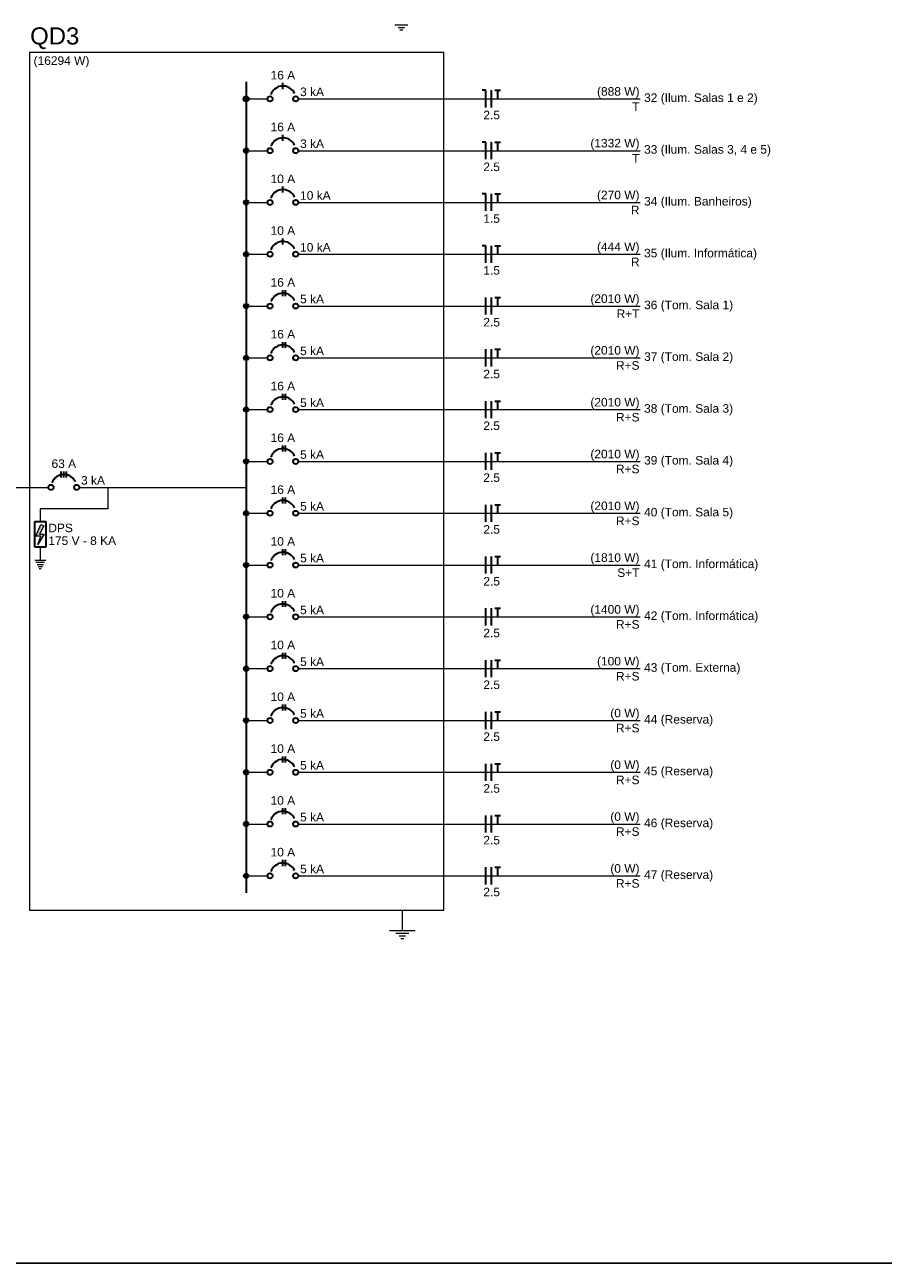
# Model space of a CAD drawing. Header units: millimetres. Extents: x 55082 to 85113, y -5867 to -946.
# Tile 51 of 77: x 70149 to 70901, y -5866 to -4781. Entities that reach past the tile are written whole.
import ezdxf

# ---------------------------------------------------------------- set-up
doc = ezdxf.new("R2010")
doc.units = ezdxf.units.MM
doc.header["$MEASUREMENT"] = 0
for name, color, linetype, lineweight in [('DI-Barramento', 6, 'Continuous', 30), ('DI-Disjuntor', 1, 'Continuous', 30), ('DI-Fios', 3, 'Continuous', 30), ('DI-Linhas do diagrama', 7, 'Continuous', 20), ('DI-Pontilhado', 7, 'Continuous', 20), ('DI-Textos do diagrama', 7, 'Continuous', 20), ('DI-Títulos', 3, 'Continuous', 5)]:
    doc.layers.add(name, color=color, linetype=linetype, lineweight=lineweight)
doc.layers.add('M-6', color=6, linetype='Continuous')
doc.styles.add('Arial', font='arial.ttf')

msp = doc.modelspace()

# ---------------------------------------------------------------- hatches: boundary and pattern name
at = {"layer": 'DI-Barramento', "linetype": 'Continuous'}
msp.add_hatch(color=256, dxfattribs=at).paths.add_polyline_path([(70344.9, -4846.2), (70344.9, -4846), (70344.9, -4845.8), (70344.8, -4845.6), (70344.8, -4845.4), (70344.7, -4845.2), (70344.6, -4845.1), (70344.5, -4844.9), (70344.4, -4844.7), (70344.2, -4844.6), (70344.1, -4844.5), (70343.9, -4844.3), (70343.8, -4844.2), (70343.6, -4844.1), (70343.4, -4844.1), (70343.2, -4844), (70343, -4844), (70342.9, -4843.9), (70342.7, -4843.9), (70342.5, -4843.9), (70342.3, -4844), (70342.1, -4844), (70341.9, -4844.1), (70341.7, -4844.1), (70341.5, -4844.2), (70341.4, -4844.3), (70341.2, -4844.5), (70341.1, -4844.6), (70340.9, -4844.7), (70340.8, -4844.9), (70340.7, -4845.1), (70340.6, -4845.2), (70340.5, -4845.4), (70340.5, -4845.6), (70340.4, -4845.8), (70340.4, -4846), (70340.4, -4846.2), (70340.4, -4846.4), (70340.4, -4846.6), (70340.5, -4846.8), (70340.5, -4847), (70340.6, -4847.1), (70340.7, -4847.3), (70340.8, -4847.5), (70340.9, -4847.6), (70341.1, -4847.8), (70341.2, -4847.9), (70341.4, -4848), (70341.5, -4848.1), (70341.7, -4848.2), (70341.9, -4848.3), (70342.1, -4848.4), (70342.3, -4848.4), (70342.5, -4848.4), (70342.7, -4848.4), (70342.9, -4848.4), (70343, -4848.4), (70343.2, -4848.4), (70343.4, -4848.3), (70343.6, -4848.2), (70343.8, -4848.1), (70343.9, -4848), (70344.1, -4847.9), (70344.2, -4847.8), (70344.4, -4847.6), (70344.5, -4847.5), (70344.6, -4847.3), (70344.7, -4847.1), (70344.8, -4847), (70344.8, -4846.8), (70344.9, -4846.6), (70344.9, -4846.4)])
at = {"layer": 'DI-Textos do diagrama', "linetype": 'Continuous'}
for color, points in [(256, [(70344.9, -4891.6), (70344.9, -4891.4), (70344.9, -4891.2), (70344.8, -4891), (70344.8, -4890.8), (70344.7, -4890.6), (70344.6, -4890.4), (70344.5, -4890.3), (70344.4, -4890.1), (70344.2, -4890), (70344.1, -4889.8), (70343.9, -4889.7), (70343.8, -4889.6), (70343.6, -4889.5), (70343.4, -4889.4), (70343.2, -4889.4), (70343, -4889.3), (70342.9, -4889.3), (70342.7, -4889.3), (70342.5, -4889.3), (70342.3, -4889.3), (70342.1, -4889.4), (70341.9, -4889.4), (70341.7, -4889.5), (70341.5, -4889.6), (70341.4, -4889.7), (70341.2, -4889.8), (70341.1, -4890), (70340.9, -4890.1), (70340.8, -4890.3), (70340.7, -4890.4), (70340.6, -4890.6), (70340.5, -4890.8), (70340.5, -4891), (70340.4, -4891.2), (70340.4, -4891.4), (70340.4, -4891.6), (70340.4, -4891.8), (70340.4, -4891.9), (70340.5, -4892.1), (70340.5, -4892.3), (70340.6, -4892.5), (70340.7, -4892.7), (70340.8, -4892.8), (70340.9, -4893), (70341.1, -4893.1), (70341.2, -4893.3), (70341.4, -4893.4), (70341.5, -4893.5), (70341.7, -4893.6), (70341.9, -4893.7), (70342.1, -4893.7), (70342.3, -4893.8), (70342.5, -4893.8), (70342.7, -4893.8), (70342.9, -4893.8), (70343, -4893.8), (70343.2, -4893.7), (70343.4, -4893.7), (70343.6, -4893.6), (70343.8, -4893.5), (70343.9, -4893.4), (70344.1, -4893.3), (70344.2, -4893.1), (70344.4, -4893), (70344.5, -4892.8), (70344.6, -4892.7), (70344.7, -4892.5), (70344.8, -4892.3), (70344.8, -4892.1), (70344.9, -4891.9), (70344.9, -4891.8)]), (256, [(70344.9, -4936.9), (70344.9, -4936.7), (70344.9, -4936.5), (70344.8, -4936.3), (70344.8, -4936.2), (70344.7, -4936), (70344.6, -4935.8), (70344.5, -4935.6), (70344.4, -4935.5), (70344.2, -4935.3), (70344.1, -4935.2), (70343.9, -4935.1), (70343.8, -4935), (70343.6, -4934.9), (70343.4, -4934.8), (70343.2, -4934.8), (70343, -4934.7), (70342.9, -4934.7), (70342.7, -4934.7), (70342.5, -4934.7), (70342.3, -4934.7), (70342.1, -4934.8), (70341.9, -4934.8), (70341.7, -4934.9), (70341.5, -4935), (70341.4, -4935.1), (70341.2, -4935.2), (70341.1, -4935.3), (70340.9, -4935.5), (70340.8, -4935.6), (70340.7, -4935.8), (70340.6, -4936), (70340.5, -4936.2), (70340.5, -4936.3), (70340.4, -4936.5), (70340.4, -4936.7), (70340.4, -4936.9), (70340.4, -4937.1), (70340.4, -4937.3), (70340.5, -4937.5), (70340.5, -4937.7), (70340.6, -4937.9), (70340.7, -4938.1), (70340.8, -4938.2), (70340.9, -4938.4), (70341.1, -4938.5), (70341.2, -4938.7), (70341.4, -4938.8), (70341.5, -4938.9), (70341.7, -4939), (70341.9, -4939), (70342.1, -4939.1), (70342.3, -4939.1), (70342.5, -4939.2), (70342.7, -4939.2), (70342.9, -4939.2), (70343, -4939.1), (70343.2, -4939.1), (70343.4, -4939), (70343.6, -4939), (70343.8, -4938.9), (70343.9, -4938.8), (70344.1, -4938.7), (70344.2, -4938.5), (70344.4, -4938.4), (70344.5, -4938.2), (70344.6, -4938.1), (70344.7, -4937.9), (70344.8, -4937.7), (70344.8, -4937.5), (70344.9, -4937.3), (70344.9, -4937.1)]), (256, [(70344.9, -4982.3), (70344.9, -4982.1), (70344.9, -4981.9), (70344.8, -4981.7), (70344.8, -4981.5), (70344.7, -4981.4), (70344.6, -4981.2), (70344.5, -4981), (70344.4, -4980.9), (70344.2, -4980.7), (70344.1, -4980.6), (70343.9, -4980.5), (70343.8, -4980.4), (70343.6, -4980.3), (70343.4, -4980.2), (70343.2, -4980.1), (70343, -4980.1), (70342.9, -4980.1), (70342.7, -4980.1), (70342.5, -4980.1), (70342.3, -4980.1), (70342.1, -4980.1), (70341.9, -4980.2), (70341.7, -4980.3), (70341.5, -4980.4), (70341.4, -4980.5), (70341.2, -4980.6), (70341.1, -4980.7), (70340.9, -4980.9), (70340.8, -4981), (70340.7, -4981.2), (70340.6, -4981.4), (70340.5, -4981.5), (70340.5, -4981.7), (70340.4, -4981.9), (70340.4, -4982.1), (70340.4, -4982.3), (70340.4, -4982.5), (70340.4, -4982.7), (70340.5, -4982.9), (70340.5, -4983.1), (70340.6, -4983.3), (70340.7, -4983.4), (70340.8, -4983.6), (70340.9, -4983.8), (70341.1, -4983.9), (70341.2, -4984), (70341.4, -4984.1), (70341.5, -4984.3), (70341.7, -4984.3), (70341.9, -4984.4), (70342.1, -4984.5), (70342.3, -4984.5), (70342.5, -4984.5), (70342.7, -4984.6), (70342.9, -4984.5), (70343, -4984.5), (70343.2, -4984.5), (70343.4, -4984.4), (70343.6, -4984.3), (70343.8, -4984.3), (70343.9, -4984.1), (70344.1, -4984), (70344.2, -4983.9), (70344.4, -4983.8), (70344.5, -4983.6), (70344.6, -4983.4), (70344.7, -4983.3), (70344.8, -4983.1), (70344.8, -4982.9), (70344.9, -4982.7), (70344.9, -4982.5)]), (256, [(70344.9, -5027.7), (70344.9, -5027.5), (70344.9, -5027.3), (70344.8, -5027.1), (70344.8, -5026.9), (70344.7, -5026.7), (70344.6, -5026.6), (70344.5, -5026.4), (70344.4, -5026.2), (70344.2, -5026.1), (70344.1, -5026), (70343.9, -5025.8), (70343.8, -5025.7), (70343.6, -5025.6), (70343.4, -5025.6), (70343.2, -5025.5), (70343, -5025.5), (70342.9, -5025.4), (70342.7, -5025.4), (70342.5, -5025.4), (70342.3, -5025.5), (70342.1, -5025.5), (70341.9, -5025.6), (70341.7, -5025.6), (70341.5, -5025.7), (70341.4, -5025.8), (70341.2, -5026), (70341.1, -5026.1), (70340.9, -5026.2), (70340.8, -5026.4), (70340.7, -5026.6), (70340.6, -5026.7), (70340.5, -5026.9), (70340.5, -5027.1), (70340.4, -5027.3), (70340.4, -5027.5), (70340.4, -5027.7), (70340.4, -5027.9), (70340.4, -5028.1), (70340.5, -5028.3), (70340.5, -5028.5), (70340.6, -5028.6), (70340.7, -5028.8), (70340.8, -5029), (70340.9, -5029.1), (70341.1, -5029.3), (70341.2, -5029.4), (70341.4, -5029.5), (70341.5, -5029.6), (70341.7, -5029.7), (70341.9, -5029.8), (70342.1, -5029.9), (70342.3, -5029.9), (70342.5, -5029.9), (70342.7, -5029.9), (70342.9, -5029.9), (70343, -5029.9), (70343.2, -5029.9), (70343.4, -5029.8), (70343.6, -5029.7), (70343.8, -5029.6), (70343.9, -5029.5), (70344.1, -5029.4), (70344.2, -5029.3), (70344.4, -5029.1), (70344.5, -5029), (70344.6, -5028.8), (70344.7, -5028.6), (70344.8, -5028.5), (70344.8, -5028.3), (70344.9, -5028.1), (70344.9, -5027.9)]), (256, [(70344.9, -5073.1), (70344.9, -5072.9), (70344.9, -5072.7), (70344.8, -5072.5), (70344.8, -5072.3), (70344.7, -5072.1), (70344.6, -5071.9), (70344.5, -5071.8), (70344.4, -5071.6), (70344.2, -5071.5), (70344.1, -5071.3), (70343.9, -5071.2), (70343.8, -5071.1), (70343.6, -5071), (70343.4, -5070.9), (70343.2, -5070.9), (70343, -5070.8), (70342.9, -5070.8), (70342.7, -5070.8), (70342.5, -5070.8), (70342.3, -5070.8), (70342.1, -5070.9), (70341.9, -5070.9), (70341.7, -5071), (70341.5, -5071.1), (70341.4, -5071.2), (70341.2, -5071.3), (70341.1, -5071.5), (70340.9, -5071.6), (70340.8, -5071.8), (70340.7, -5071.9), (70340.6, -5072.1), (70340.5, -5072.3), (70340.5, -5072.5), (70340.4, -5072.7), (70340.4, -5072.9), (70340.4, -5073.1), (70340.4, -5073.3), (70340.4, -5073.4), (70340.5, -5073.6), (70340.5, -5073.8), (70340.6, -5074), (70340.7, -5074.2), (70340.8, -5074.3), (70340.9, -5074.5), (70341.1, -5074.6), (70341.2, -5074.8), (70341.4, -5074.9), (70341.5, -5075), (70341.7, -5075.1), (70341.9, -5075.2), (70342.1, -5075.2), (70342.3, -5075.3), (70342.5, -5075.3), (70342.7, -5075.3), (70342.9, -5075.3), (70343, -5075.3), (70343.2, -5075.2), (70343.4, -5075.2), (70343.6, -5075.1), (70343.8, -5075), (70343.9, -5074.9), (70344.1, -5074.8), (70344.2, -5074.6), (70344.4, -5074.5), (70344.5, -5074.3), (70344.6, -5074.2), (70344.7, -5074), (70344.8, -5073.8), (70344.8, -5073.6), (70344.9, -5073.4), (70344.9, -5073.3)]), (256, [(70344.9, -5118.4), (70344.9, -5118.2), (70344.9, -5118), (70344.8, -5117.8), (70344.8, -5117.7), (70344.7, -5117.5), (70344.6, -5117.3), (70344.5, -5117.1), (70344.4, -5117), (70344.2, -5116.8), (70344.1, -5116.7), (70343.9, -5116.6), (70343.8, -5116.5), (70343.6, -5116.4), (70343.4, -5116.3), (70343.2, -5116.3), (70343, -5116.2), (70342.9, -5116.2), (70342.7, -5116.2), (70342.5, -5116.2), (70342.3, -5116.2), (70342.1, -5116.3), (70341.9, -5116.3), (70341.7, -5116.4), (70341.5, -5116.5), (70341.4, -5116.6), (70341.2, -5116.7), (70341.1, -5116.8), (70340.9, -5117), (70340.8, -5117.1), (70340.7, -5117.3), (70340.6, -5117.5), (70340.5, -5117.7), (70340.5, -5117.8), (70340.4, -5118), (70340.4, -5118.2), (70340.4, -5118.4), (70340.4, -5118.6), (70340.4, -5118.8), (70340.5, -5119), (70340.5, -5119.2), (70340.6, -5119.4), (70340.7, -5119.6), (70340.8, -5119.7), (70340.9, -5119.9), (70341.1, -5120), (70341.2, -5120.2), (70341.4, -5120.3), (70341.5, -5120.4), (70341.7, -5120.5), (70341.9, -5120.5), (70342.1, -5120.6), (70342.3, -5120.6), (70342.5, -5120.7), (70342.7, -5120.7), (70342.9, -5120.7), (70343, -5120.6), (70343.2, -5120.6), (70343.4, -5120.5), (70343.6, -5120.5), (70343.8, -5120.4), (70343.9, -5120.3), (70344.1, -5120.2), (70344.2, -5120), (70344.4, -5119.9), (70344.5, -5119.7), (70344.6, -5119.6), (70344.7, -5119.4), (70344.8, -5119.2), (70344.8, -5119), (70344.9, -5118.8), (70344.9, -5118.6)]), (256, [(70344.9, -5163.8), (70344.9, -5163.6), (70344.9, -5163.4), (70344.8, -5163.2), (70344.8, -5163), (70344.7, -5162.9), (70344.6, -5162.7), (70344.5, -5162.5), (70344.4, -5162.4), (70344.2, -5162.2), (70344.1, -5162.1), (70343.9, -5162), (70343.8, -5161.9), (70343.6, -5161.8), (70343.4, -5161.7), (70343.2, -5161.6), (70343, -5161.6), (70342.9, -5161.6), (70342.7, -5161.6), (70342.5, -5161.6), (70342.3, -5161.6), (70342.1, -5161.6), (70341.9, -5161.7), (70341.7, -5161.8), (70341.5, -5161.9), (70341.4, -5162), (70341.2, -5162.1), (70341.1, -5162.2), (70340.9, -5162.4), (70340.8, -5162.5), (70340.7, -5162.7), (70340.6, -5162.9), (70340.5, -5163), (70340.5, -5163.2), (70340.4, -5163.4), (70340.4, -5163.6), (70340.4, -5163.8), (70340.4, -5164), (70340.4, -5164.2), (70340.5, -5164.4), (70340.5, -5164.6), (70340.6, -5164.8), (70340.7, -5164.9), (70340.8, -5165.1), (70340.9, -5165.3), (70341.1, -5165.4), (70341.2, -5165.5), (70341.4, -5165.6), (70341.5, -5165.8), (70341.7, -5165.8), (70341.9, -5165.9), (70342.1, -5166), (70342.3, -5166), (70342.5, -5166), (70342.7, -5166.1), (70342.9, -5166), (70343, -5166), (70343.2, -5166), (70343.4, -5165.9), (70343.6, -5165.8), (70343.8, -5165.8), (70343.9, -5165.6), (70344.1, -5165.5), (70344.2, -5165.4), (70344.4, -5165.3), (70344.5, -5165.1), (70344.6, -5164.9), (70344.7, -5164.8), (70344.8, -5164.6), (70344.8, -5164.4), (70344.9, -5164.2), (70344.9, -5164)]), (256, [(70344.9, -5209.2), (70344.9, -5209), (70344.9, -5208.8), (70344.8, -5208.6), (70344.8, -5208.4), (70344.7, -5208.2), (70344.6, -5208.1), (70344.5, -5207.9), (70344.4, -5207.7), (70344.2, -5207.6), (70344.1, -5207.5), (70343.9, -5207.3), (70343.8, -5207.2), (70343.6, -5207.1), (70343.4, -5207.1), (70343.2, -5207), (70343, -5207), (70342.9, -5206.9), (70342.7, -5206.9), (70342.5, -5206.9), (70342.3, -5207), (70342.1, -5207), (70341.9, -5207.1), (70341.7, -5207.1), (70341.5, -5207.2), (70341.4, -5207.3), (70341.2, -5207.5), (70341.1, -5207.6), (70340.9, -5207.7), (70340.8, -5207.9), (70340.7, -5208.1), (70340.6, -5208.2), (70340.5, -5208.4), (70340.5, -5208.6), (70340.4, -5208.8), (70340.4, -5209), (70340.4, -5209.2), (70340.4, -5209.4), (70340.4, -5209.6), (70340.5, -5209.8), (70340.5, -5210), (70340.6, -5210.1), (70340.7, -5210.3), (70340.8, -5210.5), (70340.9, -5210.6), (70341.1, -5210.8), (70341.2, -5210.9), (70341.4, -5211), (70341.5, -5211.1), (70341.7, -5211.2), (70341.9, -5211.3), (70342.1, -5211.4), (70342.3, -5211.4), (70342.5, -5211.4), (70342.7, -5211.4), (70342.9, -5211.4), (70343, -5211.4), (70343.2, -5211.4), (70343.4, -5211.3), (70343.6, -5211.2), (70343.8, -5211.1), (70343.9, -5211), (70344.1, -5210.9), (70344.2, -5210.8), (70344.4, -5210.6), (70344.5, -5210.5), (70344.6, -5210.3), (70344.7, -5210.1), (70344.8, -5210), (70344.8, -5209.8), (70344.9, -5209.6), (70344.9, -5209.4)]), (7, [(70165.5, -5220.1), (70161.7, -5227.5), (70165.8, -5227.5), (70160.2, -5236.5), (70162.8, -5229.3), (70158.5, -5229.3), (70162.8, -5219)]), (256, [(70344.9, -5254.6), (70344.9, -5254.4), (70344.9, -5254.2), (70344.8, -5254), (70344.8, -5253.8), (70344.7, -5253.6), (70344.6, -5253.4), (70344.5, -5253.3), (70344.4, -5253.1), (70344.2, -5253), (70344.1, -5252.8), (70343.9, -5252.7), (70343.8, -5252.6), (70343.6, -5252.5), (70343.4, -5252.4), (70343.2, -5252.4), (70343, -5252.3), (70342.9, -5252.3), (70342.7, -5252.3), (70342.5, -5252.3), (70342.3, -5252.3), (70342.1, -5252.4), (70341.9, -5252.4), (70341.7, -5252.5), (70341.5, -5252.6), (70341.4, -5252.7), (70341.2, -5252.8), (70341.1, -5253), (70340.9, -5253.1), (70340.8, -5253.3), (70340.7, -5253.4), (70340.6, -5253.6), (70340.5, -5253.8), (70340.5, -5254), (70340.4, -5254.2), (70340.4, -5254.4), (70340.4, -5254.6), (70340.4, -5254.8), (70340.4, -5254.9), (70340.5, -5255.1), (70340.5, -5255.3), (70340.6, -5255.5), (70340.7, -5255.7), (70340.8, -5255.8), (70340.9, -5256), (70341.1, -5256.1), (70341.2, -5256.3), (70341.4, -5256.4), (70341.5, -5256.5), (70341.7, -5256.6), (70341.9, -5256.7), (70342.1, -5256.7), (70342.3, -5256.8), (70342.5, -5256.8), (70342.7, -5256.8), (70342.9, -5256.8), (70343, -5256.8), (70343.2, -5256.7), (70343.4, -5256.7), (70343.6, -5256.6), (70343.8, -5256.5), (70343.9, -5256.4), (70344.1, -5256.3), (70344.2, -5256.1), (70344.4, -5256), (70344.5, -5255.8), (70344.6, -5255.7), (70344.7, -5255.5), (70344.8, -5255.3), (70344.8, -5255.1), (70344.9, -5254.9), (70344.9, -5254.8)]), (256, [(70344.9, -5299.9), (70344.9, -5299.7), (70344.9, -5299.5), (70344.8, -5299.3), (70344.8, -5299.2), (70344.7, -5299), (70344.6, -5298.8), (70344.5, -5298.6), (70344.4, -5298.5), (70344.2, -5298.3), (70344.1, -5298.2), (70343.9, -5298.1), (70343.8, -5298), (70343.6, -5297.9), (70343.4, -5297.8), (70343.2, -5297.8), (70343, -5297.7), (70342.9, -5297.7), (70342.7, -5297.7), (70342.5, -5297.7), (70342.3, -5297.7), (70342.1, -5297.8), (70341.9, -5297.8), (70341.7, -5297.9), (70341.5, -5298), (70341.4, -5298.1), (70341.2, -5298.2), (70341.1, -5298.3), (70340.9, -5298.5), (70340.8, -5298.6), (70340.7, -5298.8), (70340.6, -5299), (70340.5, -5299.2), (70340.5, -5299.3), (70340.4, -5299.5), (70340.4, -5299.7), (70340.4, -5299.9), (70340.4, -5300.1), (70340.4, -5300.3), (70340.5, -5300.5), (70340.5, -5300.7), (70340.6, -5300.9), (70340.7, -5301.1), (70340.8, -5301.2), (70340.9, -5301.4), (70341.1, -5301.5), (70341.2, -5301.7), (70341.4, -5301.8), (70341.5, -5301.9), (70341.7, -5302), (70341.9, -5302), (70342.1, -5302.1), (70342.3, -5302.1), (70342.5, -5302.2), (70342.7, -5302.2), (70342.9, -5302.2), (70343, -5302.1), (70343.2, -5302.1), (70343.4, -5302), (70343.6, -5302), (70343.8, -5301.9), (70343.9, -5301.8), (70344.1, -5301.7), (70344.2, -5301.5), (70344.4, -5301.4), (70344.5, -5301.2), (70344.6, -5301.1), (70344.7, -5300.9), (70344.8, -5300.7), (70344.8, -5300.5), (70344.9, -5300.3), (70344.9, -5300.1)]), (256, [(70344.9, -5345.3), (70344.9, -5345.1), (70344.9, -5344.9), (70344.8, -5344.7), (70344.8, -5344.5), (70344.7, -5344.4), (70344.6, -5344.2), (70344.5, -5344), (70344.4, -5343.9), (70344.2, -5343.7), (70344.1, -5343.6), (70343.9, -5343.5), (70343.8, -5343.4), (70343.6, -5343.3), (70343.4, -5343.2), (70343.2, -5343.1), (70343, -5343.1), (70342.9, -5343.1), (70342.7, -5343.1), (70342.5, -5343.1), (70342.3, -5343.1), (70342.1, -5343.1), (70341.9, -5343.2), (70341.7, -5343.3), (70341.5, -5343.4), (70341.4, -5343.5), (70341.2, -5343.6), (70341.1, -5343.7), (70340.9, -5343.9), (70340.8, -5344), (70340.7, -5344.2), (70340.6, -5344.4), (70340.5, -5344.5), (70340.5, -5344.7), (70340.4, -5344.9), (70340.4, -5345.1), (70340.4, -5345.3), (70340.4, -5345.5), (70340.4, -5345.7), (70340.5, -5345.9), (70340.5, -5346.1), (70340.6, -5346.3), (70340.7, -5346.4), (70340.8, -5346.6), (70340.9, -5346.8), (70341.1, -5346.9), (70341.2, -5347), (70341.4, -5347.1), (70341.5, -5347.3), (70341.7, -5347.3), (70341.9, -5347.4), (70342.1, -5347.5), (70342.3, -5347.5), (70342.5, -5347.5), (70342.7, -5347.6), (70342.9, -5347.5), (70343, -5347.5), (70343.2, -5347.5), (70343.4, -5347.4), (70343.6, -5347.3), (70343.8, -5347.3), (70343.9, -5347.1), (70344.1, -5347), (70344.2, -5346.9), (70344.4, -5346.8), (70344.5, -5346.6), (70344.6, -5346.4), (70344.7, -5346.3), (70344.8, -5346.1), (70344.8, -5345.9), (70344.9, -5345.7), (70344.9, -5345.5)]), (256, [(70344.9, -5390.7), (70344.9, -5390.5), (70344.9, -5390.3), (70344.8, -5390.1), (70344.8, -5389.9), (70344.7, -5389.7), (70344.6, -5389.6), (70344.5, -5389.4), (70344.4, -5389.2), (70344.2, -5389.1), (70344.1, -5389), (70343.9, -5388.8), (70343.8, -5388.7), (70343.6, -5388.6), (70343.4, -5388.6), (70343.2, -5388.5), (70343, -5388.5), (70342.9, -5388.4), (70342.7, -5388.4), (70342.5, -5388.4), (70342.3, -5388.5), (70342.1, -5388.5), (70341.9, -5388.6), (70341.7, -5388.6), (70341.5, -5388.7), (70341.4, -5388.8), (70341.2, -5389), (70341.1, -5389.1), (70340.9, -5389.2), (70340.8, -5389.4), (70340.7, -5389.6), (70340.6, -5389.7), (70340.5, -5389.9), (70340.5, -5390.1), (70340.4, -5390.3), (70340.4, -5390.5), (70340.4, -5390.7), (70340.4, -5390.9), (70340.4, -5391.1), (70340.5, -5391.3), (70340.5, -5391.5), (70340.6, -5391.6), (70340.7, -5391.8), (70340.8, -5392), (70340.9, -5392.1), (70341.1, -5392.3), (70341.2, -5392.4), (70341.4, -5392.5), (70341.5, -5392.6), (70341.7, -5392.7), (70341.9, -5392.8), (70342.1, -5392.9), (70342.3, -5392.9), (70342.5, -5392.9), (70342.7, -5392.9), (70342.9, -5392.9), (70343, -5392.9), (70343.2, -5392.9), (70343.4, -5392.8), (70343.6, -5392.7), (70343.8, -5392.6), (70343.9, -5392.5), (70344.1, -5392.4), (70344.2, -5392.3), (70344.4, -5392.1), (70344.5, -5392), (70344.6, -5391.8), (70344.7, -5391.6), (70344.8, -5391.5), (70344.8, -5391.3), (70344.9, -5391.1), (70344.9, -5390.9)]), (256, [(70344.9, -5436.1), (70344.9, -5435.9), (70344.9, -5435.7), (70344.8, -5435.5), (70344.8, -5435.3), (70344.7, -5435.1), (70344.6, -5434.9), (70344.5, -5434.8), (70344.4, -5434.6), (70344.2, -5434.5), (70344.1, -5434.3), (70343.9, -5434.2), (70343.8, -5434.1), (70343.6, -5434), (70343.4, -5433.9), (70343.2, -5433.9), (70343, -5433.8), (70342.9, -5433.8), (70342.7, -5433.8), (70342.5, -5433.8), (70342.3, -5433.8), (70342.1, -5433.9), (70341.9, -5433.9), (70341.7, -5434), (70341.5, -5434.1), (70341.4, -5434.2), (70341.2, -5434.3), (70341.1, -5434.5), (70340.9, -5434.6), (70340.8, -5434.8), (70340.7, -5434.9), (70340.6, -5435.1), (70340.5, -5435.3), (70340.5, -5435.5), (70340.4, -5435.7), (70340.4, -5435.9), (70340.4, -5436.1), (70340.4, -5436.3), (70340.4, -5436.4), (70340.5, -5436.6), (70340.5, -5436.8), (70340.6, -5437), (70340.7, -5437.2), (70340.8, -5437.3), (70340.9, -5437.5), (70341.1, -5437.6), (70341.2, -5437.8), (70341.4, -5437.9), (70341.5, -5438), (70341.7, -5438.1), (70341.9, -5438.2), (70342.1, -5438.2), (70342.3, -5438.3), (70342.5, -5438.3), (70342.7, -5438.3), (70342.9, -5438.3), (70343, -5438.3), (70343.2, -5438.2), (70343.4, -5438.2), (70343.6, -5438.1), (70343.8, -5438), (70343.9, -5437.9), (70344.1, -5437.8), (70344.2, -5437.6), (70344.4, -5437.5), (70344.5, -5437.3), (70344.6, -5437.2), (70344.7, -5437), (70344.8, -5436.8), (70344.8, -5436.6), (70344.9, -5436.4), (70344.9, -5436.3)]), (256, [(70344.9, -5481.4), (70344.9, -5481.2), (70344.9, -5481), (70344.8, -5480.8), (70344.8, -5480.7), (70344.7, -5480.5), (70344.6, -5480.3), (70344.5, -5480.1), (70344.4, -5480), (70344.2, -5479.8), (70344.1, -5479.7), (70343.9, -5479.6), (70343.8, -5479.5), (70343.6, -5479.4), (70343.4, -5479.3), (70343.2, -5479.3), (70343, -5479.2), (70342.9, -5479.2), (70342.7, -5479.2), (70342.5, -5479.2), (70342.3, -5479.2), (70342.1, -5479.3), (70341.9, -5479.3), (70341.7, -5479.4), (70341.5, -5479.5), (70341.4, -5479.6), (70341.2, -5479.7), (70341.1, -5479.8), (70340.9, -5480), (70340.8, -5480.1), (70340.7, -5480.3), (70340.6, -5480.5), (70340.5, -5480.7), (70340.5, -5480.8), (70340.4, -5481), (70340.4, -5481.2), (70340.4, -5481.4), (70340.4, -5481.6), (70340.4, -5481.8), (70340.5, -5482), (70340.5, -5482.2), (70340.6, -5482.4), (70340.7, -5482.6), (70340.8, -5482.7), (70340.9, -5482.9), (70341.1, -5483), (70341.2, -5483.2), (70341.4, -5483.3), (70341.5, -5483.4), (70341.7, -5483.5), (70341.9, -5483.5), (70342.1, -5483.6), (70342.3, -5483.6), (70342.5, -5483.7), (70342.7, -5483.7), (70342.9, -5483.7), (70343, -5483.6), (70343.2, -5483.6), (70343.4, -5483.5), (70343.6, -5483.5), (70343.8, -5483.4), (70343.9, -5483.3), (70344.1, -5483.2), (70344.2, -5483), (70344.4, -5482.9), (70344.5, -5482.7), (70344.6, -5482.6), (70344.7, -5482.4), (70344.8, -5482.2), (70344.8, -5482), (70344.9, -5481.8), (70344.9, -5481.6)]), (256, [(70344.9, -5526.8), (70344.9, -5526.6), (70344.9, -5526.4), (70344.8, -5526.2), (70344.8, -5526), (70344.7, -5525.9), (70344.6, -5525.7), (70344.5, -5525.5), (70344.4, -5525.4), (70344.2, -5525.2), (70344.1, -5525.1), (70343.9, -5525), (70343.8, -5524.9), (70343.6, -5524.8), (70343.4, -5524.7), (70343.2, -5524.6), (70343, -5524.6), (70342.9, -5524.6), (70342.7, -5524.6), (70342.5, -5524.6), (70342.3, -5524.6), (70342.1, -5524.6), (70341.9, -5524.7), (70341.7, -5524.8), (70341.5, -5524.9), (70341.4, -5525), (70341.2, -5525.1), (70341.1, -5525.2), (70340.9, -5525.4), (70340.8, -5525.5), (70340.7, -5525.7), (70340.6, -5525.9), (70340.5, -5526), (70340.5, -5526.2), (70340.4, -5526.4), (70340.4, -5526.6), (70340.4, -5526.8), (70340.4, -5527), (70340.4, -5527.2), (70340.5, -5527.4), (70340.5, -5527.6), (70340.6, -5527.8), (70340.7, -5527.9), (70340.8, -5528.1), (70340.9, -5528.3), (70341.1, -5528.4), (70341.2, -5528.5), (70341.4, -5528.7), (70341.5, -5528.8), (70341.7, -5528.8), (70341.9, -5528.9), (70342.1, -5529), (70342.3, -5529), (70342.5, -5529), (70342.7, -5529.1), (70342.9, -5529), (70343, -5529), (70343.2, -5529), (70343.4, -5528.9), (70343.6, -5528.8), (70343.8, -5528.8), (70343.9, -5528.7), (70344.1, -5528.5), (70344.2, -5528.4), (70344.4, -5528.3), (70344.5, -5528.1), (70344.6, -5527.9), (70344.7, -5527.8), (70344.8, -5527.6), (70344.8, -5527.4), (70344.9, -5527.2), (70344.9, -5527)])]:
    msp.add_hatch(color=color, dxfattribs=at).paths.add_polyline_path(points)

# ---------------------------------------------------------------- linework, layer by layer
at = {"layer": 'DI-Barramento'}
msp.add_line((70342.7, -4831.2), (70342.7, -5541.8), dxfattribs=at)
msp.add_circle((70342.7, -4846.2), 2.25, dxfattribs=at)
at = {"layer": 'DI-Disjuntor'}
for p, q in [((70374.9, -4837.6), (70374.9, -4832.3)), ((70374.9, -4882.9), (70374.9, -4877.7)), ((70374.9, -4928.3), (70374.9, -4923.1)), ((70374.9, -4973.7), (70374.9, -4968.4)), ((70374.9, -5019.1), (70374.9, -5013.8)), ((70377.2, -5019.1), (70377.2, -5013.8)), ((70374.9, -5064.4), (70374.9, -5059.2)), ((70377.2, -5064.4), (70377.2, -5059.2)), ((70374.9, -5109.8), (70374.9, -5104.6)), ((70377.2, -5109.8), (70377.2, -5104.6)), ((70374.9, -5155.2), (70374.9, -5149.9)), ((70377.2, -5155.2), (70377.2, -5149.9)), ((70180.7, -5177.9), (70180.7, -5172.6)), ((70182.9, -5177.9), (70182.9, -5172.6)), ((70185.2, -5177.9), (70185.2, -5172.6)), ((70374.9, -5200.6), (70374.9, -5195.3)), ((70377.2, -5200.6), (70377.2, -5195.3)), ((70157.6, -5216.5), (70167, -5216.5)), ((70157.6, -5239), (70157.6, -5216.5)), ((70167, -5216.5), (70167, -5239)), ((70167, -5239), (70157.6, -5239)), ((70374.9, -5245.9), (70374.9, -5240.7)), ((70377.2, -5245.9), (70377.2, -5240.7)), ((70374.9, -5291.3), (70374.9, -5286.1)), ((70377.2, -5291.3), (70377.2, -5286.1)), ((70374.9, -5336.7), (70374.9, -5331.4)), ((70377.2, -5336.7), (70377.2, -5331.4)), ((70374.9, -5382.1), (70374.9, -5376.8)), ((70377.2, -5382.1), (70377.2, -5376.8)), ((70374.9, -5427.4), (70374.9, -5422.2)), ((70377.2, -5427.4), (70377.2, -5422.2)), ((70374.9, -5472.8), (70374.9, -5467.6)), ((70377.2, -5472.8), (70377.2, -5467.6)), ((70374.9, -5518.2), (70374.9, -5512.9)), ((70377.2, -5518.2), (70377.2, -5512.9))]:
    msp.add_line(p, q, dxfattribs=at)
for points in [[(70385.1, -4841.4), (70384.4, -4840.1), (70383.5, -4839), (70382.5, -4837.9), (70381.4, -4837), (70380.1, -4836.2), (70378.8, -4835.6), (70377.3, -4835.2), (70375.9, -4835), (70374.4, -4834.9), (70373, -4835.1), (70371.5, -4835.5), (70370.2, -4836), (70368.9, -4836.7), (70367.7, -4837.6), (70366.6, -4838.6), (70365.7, -4839.7), (70364.9, -4841), (70364.3, -4842.3)], [(70385.1, -4886.8), (70384.4, -4885.5), (70383.5, -4884.3), (70382.5, -4883.3), (70381.4, -4882.3), (70380.1, -4881.6), (70378.8, -4881), (70377.3, -4880.6), (70375.9, -4880.3), (70374.4, -4880.3), (70373, -4880.5), (70371.5, -4880.8), (70370.2, -4881.4), (70368.9, -4882.1), (70367.7, -4882.9), (70366.6, -4884), (70365.7, -4885.1), (70364.9, -4886.4), (70364.3, -4887.7)], [(70385.1, -4932.2), (70384.4, -4930.9), (70383.5, -4929.7), (70382.5, -4928.6), (70381.4, -4927.7), (70380.1, -4927), (70378.8, -4926.4), (70377.3, -4925.9), (70375.9, -4925.7), (70374.4, -4925.7), (70373, -4925.9), (70371.5, -4926.2), (70370.2, -4926.7), (70368.9, -4927.4), (70367.7, -4928.3), (70366.6, -4929.3), (70365.7, -4930.5), (70364.9, -4931.7), (70364.3, -4933.1)], [(70385.1, -4977.6), (70384.4, -4976.3), (70383.5, -4975.1), (70382.5, -4974), (70381.4, -4973.1), (70380.1, -4972.3), (70378.8, -4971.7), (70377.3, -4971.3), (70375.9, -4971.1), (70374.4, -4971.1), (70373, -4971.2), (70371.5, -4971.6), (70370.2, -4972.1), (70368.9, -4972.8), (70367.7, -4973.7), (70366.6, -4974.7), (70365.7, -4975.9), (70364.9, -4977.1), (70364.3, -4978.5)], [(70385.1, -5022.9), (70384.4, -5021.6), (70383.5, -5020.5), (70382.5, -5019.4), (70381.4, -5018.5), (70380.1, -5017.7), (70378.8, -5017.1), (70377.3, -5016.7), (70375.9, -5016.5), (70374.4, -5016.4), (70373, -5016.6), (70371.5, -5017), (70370.2, -5017.5), (70368.9, -5018.2), (70367.7, -5019.1), (70366.6, -5020.1), (70365.7, -5021.2), (70364.9, -5022.5), (70364.3, -5023.8)], [(70385.1, -5068.3), (70384.4, -5067), (70383.5, -5065.8), (70382.5, -5064.8), (70381.4, -5063.8), (70380.1, -5063.1), (70378.8, -5062.5), (70377.3, -5062.1), (70375.9, -5061.8), (70374.4, -5061.8), (70373, -5062), (70371.5, -5062.3), (70370.2, -5062.9), (70368.9, -5063.6), (70367.7, -5064.4), (70366.6, -5065.5), (70365.7, -5066.6), (70364.9, -5067.9), (70364.3, -5069.2)], [(70385.1, -5113.7), (70384.4, -5112.4), (70383.5, -5111.2), (70382.5, -5110.1), (70381.4, -5109.2), (70380.1, -5108.5), (70378.8, -5107.9), (70377.3, -5107.4), (70375.9, -5107.2), (70374.4, -5107.2), (70373, -5107.4), (70371.5, -5107.7), (70370.2, -5108.2), (70368.9, -5108.9), (70367.7, -5109.8), (70366.6, -5110.8), (70365.7, -5112), (70364.9, -5113.2), (70364.3, -5114.6)], [(70385.1, -5159.1), (70384.4, -5157.8), (70383.5, -5156.6), (70382.5, -5155.5), (70381.4, -5154.6), (70380.1, -5153.8), (70378.8, -5153.2), (70377.3, -5152.8), (70375.9, -5152.6), (70374.4, -5152.6), (70373, -5152.7), (70371.5, -5153.1), (70370.2, -5153.6), (70368.9, -5154.3), (70367.7, -5155.2), (70366.6, -5156.2), (70365.7, -5157.4), (70364.9, -5158.6), (70364.3, -5160)], [(70193.1, -5181.7), (70192.4, -5180.4), (70191.5, -5179.3), (70190.5, -5178.2), (70189.4, -5177.3), (70188.1, -5176.5), (70186.8, -5175.9), (70185.3, -5175.5), (70183.9, -5175.3), (70182.4, -5175.3), (70181, -5175.4), (70179.5, -5175.8), (70178.2, -5176.3), (70176.9, -5177), (70175.7, -5177.9), (70174.6, -5178.9), (70173.7, -5180), (70172.9, -5181.3), (70172.3, -5182.6)], [(70385.1, -5204.4), (70384.4, -5203.1), (70383.5, -5202), (70382.5, -5200.9), (70381.4, -5200), (70380.1, -5199.2), (70378.8, -5198.6), (70377.3, -5198.2), (70375.9, -5198), (70374.4, -5197.9), (70373, -5198.1), (70371.5, -5198.5), (70370.2, -5199), (70368.9, -5199.7), (70367.7, -5200.6), (70366.6, -5201.6), (70365.7, -5202.7), (70364.9, -5204), (70364.3, -5205.3)], [(70385.1, -5249.8), (70384.4, -5248.5), (70383.5, -5247.3), (70382.5, -5246.3), (70381.4, -5245.3), (70380.1, -5244.6), (70378.8, -5244), (70377.3, -5243.6), (70375.9, -5243.3), (70374.4, -5243.3), (70373, -5243.5), (70371.5, -5243.8), (70370.2, -5244.4), (70368.9, -5245.1), (70367.7, -5245.9), (70366.6, -5247), (70365.7, -5248.1), (70364.9, -5249.4), (70364.3, -5250.7)], [(70385.1, -5295.2), (70384.4, -5293.9), (70383.5, -5292.7), (70382.5, -5291.6), (70381.4, -5290.7), (70380.1, -5290), (70378.8, -5289.4), (70377.3, -5288.9), (70375.9, -5288.7), (70374.4, -5288.7), (70373, -5288.9), (70371.5, -5289.2), (70370.2, -5289.7), (70368.9, -5290.4), (70367.7, -5291.3), (70366.6, -5292.3), (70365.7, -5293.5), (70364.9, -5294.7), (70364.3, -5296.1)], [(70385.1, -5340.6), (70384.4, -5339.3), (70383.5, -5338.1), (70382.5, -5337), (70381.4, -5336.1), (70380.1, -5335.3), (70378.8, -5334.7), (70377.3, -5334.3), (70375.9, -5334.1), (70374.4, -5334.1), (70373, -5334.2), (70371.5, -5334.6), (70370.2, -5335.1), (70368.9, -5335.8), (70367.7, -5336.7), (70366.6, -5337.7), (70365.7, -5338.9), (70364.9, -5340.1), (70364.3, -5341.5)], [(70385.1, -5385.9), (70384.4, -5384.6), (70383.5, -5383.5), (70382.5, -5382.4), (70381.4, -5381.5), (70380.1, -5380.7), (70378.8, -5380.1), (70377.3, -5379.7), (70375.9, -5379.5), (70374.4, -5379.4), (70373, -5379.6), (70371.5, -5380), (70370.2, -5380.5), (70368.9, -5381.2), (70367.7, -5382.1), (70366.6, -5383.1), (70365.7, -5384.2), (70364.9, -5385.5), (70364.3, -5386.8)], [(70385.1, -5431.3), (70384.4, -5430), (70383.5, -5428.8), (70382.5, -5427.8), (70381.4, -5426.8), (70380.1, -5426.1), (70378.8, -5425.5), (70377.3, -5425.1), (70375.9, -5424.8), (70374.4, -5424.8), (70373, -5425), (70371.5, -5425.3), (70370.2, -5425.9), (70368.9, -5426.6), (70367.7, -5427.4), (70366.6, -5428.5), (70365.7, -5429.6), (70364.9, -5430.9), (70364.3, -5432.2)], [(70385.1, -5476.7), (70384.4, -5475.4), (70383.5, -5474.2), (70382.5, -5473.1), (70381.4, -5472.2), (70380.1, -5471.5), (70378.8, -5470.9), (70377.3, -5470.4), (70375.9, -5470.2), (70374.4, -5470.2), (70373, -5470.4), (70371.5, -5470.7), (70370.2, -5471.2), (70368.9, -5471.9), (70367.7, -5472.8), (70366.6, -5473.8), (70365.7, -5475), (70364.9, -5476.2), (70364.3, -5477.6)], [(70385.1, -5522.1), (70384.4, -5520.8), (70383.5, -5519.6), (70382.5, -5518.5), (70381.4, -5517.6), (70380.1, -5516.8), (70378.8, -5516.2), (70377.3, -5515.8), (70375.9, -5515.6), (70374.4, -5515.6), (70373, -5515.7), (70371.5, -5516.1), (70370.2, -5516.6), (70368.9, -5517.3), (70367.7, -5518.2), (70366.6, -5519.2), (70365.7, -5520.4), (70364.9, -5521.6), (70364.3, -5523)]]:
    msp.add_lwpolyline(points, dxfattribs=at)
for centre in [(70363.7, -4846.2), (70386.2, -4846.2), (70363.7, -4891.6), (70386.2, -4891.6), (70363.7, -4936.9), (70386.2, -4936.9), (70363.7, -4982.3), (70386.2, -4982.3), (70363.7, -5027.7), (70386.2, -5027.7), (70363.7, -5073.1), (70386.2, -5073.1), (70363.7, -5118.4), (70386.2, -5118.4), (70363.7, -5163.8), (70386.2, -5163.8), (70171.7, -5186.5), (70194.2, -5186.5), (70363.7, -5209.2), (70386.2, -5209.2), (70363.7, -5254.6), (70386.2, -5254.6), (70363.7, -5299.9), (70386.2, -5299.9), (70363.7, -5345.3), (70386.2, -5345.3), (70363.7, -5390.7), (70386.2, -5390.7), (70363.7, -5436.1), (70386.2, -5436.1), (70363.7, -5481.4), (70386.2, -5481.4), (70363.7, -5526.8), (70386.2, -5526.8)]:
    msp.add_circle(centre, 2.25, dxfattribs=at)
at = {"layer": 'DI-Fios'}
for p, q in [((70552.7, -4838.7), (70549.7, -4838.7)), ((70552.7, -4853.7), (70552.7, -4838.7)), ((70557.9, -4853.7), (70557.9, -4838.7)), ((70560.8, -4838.7), (70565.6, -4838.7)), ((70563.2, -4846.2), (70563.2, -4838.7)), ((70552.7, -4884.1), (70549.7, -4884.1)), ((70552.7, -4899.1), (70552.7, -4884.1)), ((70557.9, -4899.1), (70557.9, -4884.1)), ((70560.8, -4884.1), (70565.6, -4884.1)), ((70563.2, -4891.6), (70563.2, -4884.1)), ((70552.7, -4929.4), (70549.7, -4929.4)), ((70552.7, -4944.4), (70552.7, -4929.4)), ((70557.9, -4944.4), (70557.9, -4929.4)), ((70560.8, -4929.4), (70565.6, -4929.4)), ((70563.2, -4936.9), (70563.2, -4929.4)), ((70552.7, -4974.8), (70549.7, -4974.8)), ((70552.7, -4989.8), (70552.7, -4974.8)), ((70557.9, -4989.8), (70557.9, -4974.8)), ((70560.8, -4974.8), (70565.6, -4974.8)), ((70563.2, -4982.3), (70563.2, -4974.8)), ((70552.7, -5035.2), (70552.7, -5020.2)), ((70557.9, -5035.2), (70557.9, -5020.2)), ((70560.8, -5020.2), (70565.6, -5020.2)), ((70563.2, -5027.7), (70563.2, -5020.2)), ((70552.7, -5080.6), (70552.7, -5065.6)), ((70557.9, -5080.6), (70557.9, -5065.6)), ((70560.8, -5065.6), (70565.6, -5065.6)), ((70563.2, -5073.1), (70563.2, -5065.6)), ((70552.7, -5125.9), (70552.7, -5110.9)), ((70557.9, -5125.9), (70557.9, -5110.9)), ((70560.8, -5110.9), (70565.6, -5110.9)), ((70563.2, -5118.4), (70563.2, -5110.9)), ((70552.7, -5171.3), (70552.7, -5156.3)), ((70557.9, -5171.3), (70557.9, -5156.3)), ((70560.8, -5156.3), (70565.6, -5156.3)), ((70563.2, -5163.8), (70563.2, -5156.3)), ((70552.7, -5216.7), (70552.7, -5201.7)), ((70557.9, -5216.7), (70557.9, -5201.7)), ((70560.8, -5201.7), (70565.6, -5201.7)), ((70563.2, -5209.2), (70563.2, -5201.7)), ((70552.7, -5262.1), (70552.7, -5247.1)), ((70557.9, -5262.1), (70557.9, -5247.1)), ((70560.8, -5247.1), (70565.6, -5247.1)), ((70563.2, -5254.6), (70563.2, -5247.1)), ((70552.7, -5307.4), (70552.7, -5292.4)), ((70557.9, -5307.4), (70557.9, -5292.4)), ((70560.8, -5292.4), (70565.6, -5292.4)), ((70563.2, -5299.9), (70563.2, -5292.4)), ((70552.7, -5352.8), (70552.7, -5337.8)), ((70557.9, -5352.8), (70557.9, -5337.8)), ((70560.8, -5337.8), (70565.6, -5337.8)), ((70563.2, -5345.3), (70563.2, -5337.8)), ((70552.7, -5398.2), (70552.7, -5383.2)), ((70557.9, -5398.2), (70557.9, -5383.2)), ((70560.8, -5383.2), (70565.6, -5383.2)), ((70563.2, -5390.7), (70563.2, -5383.2)), ((70552.7, -5443.6), (70552.7, -5428.6)), ((70557.9, -5443.6), (70557.9, -5428.6)), ((70560.8, -5428.6), (70565.6, -5428.6)), ((70563.2, -5436.1), (70563.2, -5428.6)), ((70552.7, -5488.9), (70552.7, -5473.9)), ((70557.9, -5488.9), (70557.9, -5473.9)), ((70560.8, -5473.9), (70565.6, -5473.9)), ((70563.2, -5481.4), (70563.2, -5473.9)), ((70552.7, -5534.3), (70552.7, -5519.3)), ((70557.9, -5534.3), (70557.9, -5519.3)), ((70560.8, -5519.3), (70565.6, -5519.3)), ((70563.2, -5526.8), (70563.2, -5519.3))]:
    msp.add_line(p, q, dxfattribs=at)
at = {"layer": 'DI-Linhas do diagrama'}
for p, q in [((70344.9, -4846.2), (70361.4, -4846.2)), ((70388.4, -4846.2), (70688, -4846.2)), ((70344.9, -4891.6), (70361.4, -4891.6)), ((70388.4, -4891.6), (70688, -4891.6)), ((70344.9, -4936.9), (70361.4, -4936.9)), ((70388.4, -4936.9), (70688, -4936.9)), ((70344.9, -4982.3), (70361.4, -4982.3)), ((70388.4, -4982.3), (70688, -4982.3)), ((70344.9, -5027.7), (70361.4, -5027.7)), ((70388.4, -5027.7), (70688, -5027.7)), ((70344.9, -5073.1), (70361.4, -5073.1)), ((70388.4, -5073.1), (70688, -5073.1)), ((70344.9, -5118.4), (70361.4, -5118.4)), ((70388.4, -5118.4), (70688, -5118.4)), ((70344.9, -5163.8), (70361.4, -5163.8)), ((70388.4, -5163.8), (70688, -5163.8)), ((69911.8, -5186.5), (70169.4, -5186.5)), ((70196.4, -5186.5), (70230.9, -5186.5)), ((70221.5, -5186.5), (70221.5, -5205.2)), ((70230.9, -5186.5), (70342.7, -5186.5)), ((70221.5, -5205.2), (70162.3, -5205.2)), ((70162.3, -5205.2), (70162.3, -5216.5)), ((70344.9, -5209.2), (70361.4, -5209.2)), ((70388.4, -5209.2), (70688, -5209.2)), ((70162.3, -5239), (70162.3, -5250.2)), ((70157.6, -5250.2), (70167, -5250.2)), ((70158.5, -5252.1), (70166, -5252.1)), ((70159.5, -5254), (70165.1, -5254)), ((70160.4, -5255.9), (70164.2, -5255.9)), ((70161.3, -5257.7), (70163.2, -5257.7)), ((70344.9, -5254.6), (70361.4, -5254.6)), ((70388.4, -5254.6), (70688, -5254.6)), ((70344.9, -5299.9), (70361.4, -5299.9)), ((70388.4, -5299.9), (70688, -5299.9)), ((70344.9, -5345.3), (70361.4, -5345.3)), ((70388.4, -5345.3), (70688, -5345.3)), ((70344.9, -5390.7), (70361.4, -5390.7)), ((70388.4, -5390.7), (70688, -5390.7)), ((70344.9, -5436.1), (70361.4, -5436.1)), ((70388.4, -5436.1), (70688, -5436.1)), ((70344.9, -5481.4), (70361.4, -5481.4)), ((70388.4, -5481.4), (70688, -5481.4)), ((70344.9, -5526.8), (70361.4, -5526.8)), ((70388.4, -5526.8), (70688, -5526.8))]:
    msp.add_line(p, q, dxfattribs=at)
for centre in [(70342.7, -4846.2), (70342.7, -4891.6), (70342.7, -4936.9), (70342.7, -4982.3), (70342.7, -5027.7), (70342.7, -5073.1), (70342.7, -5118.4), (70342.7, -5163.8), (70342.7, -5209.2), (70342.7, -5254.6), (70342.7, -5299.9), (70342.7, -5345.3), (70342.7, -5390.7), (70342.7, -5436.1), (70342.7, -5481.4), (70342.7, -5526.8)]:
    msp.add_circle(centre, 2.25, dxfattribs=at)
at = {"layer": 'DI-Pontilhado'}
for p, q in [((70515.9, -4805.7), (70152.9, -4805.7)), ((70152.9, -4805.7), (70152.9, -5556.8)), ((70515.9, -5556.8), (70515.9, -4805.7)), ((70152.9, -5556.8), (70515.9, -5556.8))]:
    msp.add_line(p, q, dxfattribs=at)
at = {"layer": 'DI-Textos do diagrama'}
for p, q in [((70473.1, -4781.3), (70484.3, -4781.3)), ((70475.9, -4783.6), (70481.5, -4783.6)), ((70477.3, -4785.8), (70480.1, -4785.8)), ((70479.6, -5556.8), (70479.6, -5574.8)), ((70468.4, -5574.8), (70490.9, -5574.8)), ((70474, -5577.1), (70485.2, -5577.1)), ((70476.8, -5579.3), (70482.4, -5579.3)), ((70478.2, -5581.6), (70481, -5581.6))]:
    msp.add_line(p, q, dxfattribs=at)
msp.add_lwpolyline([(70165.5, -5220.1), (70161.7, -5227.5), (70165.8, -5227.5), (70160.2, -5236.5), (70162.8, -5229.3), (70158.5, -5229.3), (70162.8, -5219), (70165.5, -5220.1)], dxfattribs=at)
for centre in [(70342.7, -4891.6), (70342.7, -4936.9), (70342.7, -4982.3), (70342.7, -5027.7), (70342.7, -5073.1), (70342.7, -5118.4), (70342.7, -5163.8), (70342.7, -5209.2), (70342.7, -5254.6), (70342.7, -5299.9), (70342.7, -5345.3), (70342.7, -5390.7), (70342.7, -5436.1), (70342.7, -5481.4), (70342.7, -5526.8)]:
    msp.add_circle(centre, 2.25, dxfattribs=at)
at = {"layer": 'M-6'}
msp.add_line((72002.8, -5866.1), (66232.8, -5866.1), dxfattribs=at)

# ---------------------------------------------------------------- texts
at = {"layer": 'DI-Linhas do diagrama', "char_height": 7.5, "attachment_point": 7, "line_spacing_factor": 0.6, "style": 'Arial'}
for s, insert, width in [('DPS', (70169.3, -5225.9), 43.102), ('175 V - 8 KA', (70169.3, -5237.1), 118.8)]:
    msp.add_mtext(s, dxfattribs=dict(at, insert=insert, width=width))
at = {"layer": 'DI-Textos do diagrama', "char_height": 7.5, "line_spacing_factor": 0.6, "style": 'Arial'}
for s, insert, width, attachment_point in [('(16294 W)', (70156.4, -4818.7), 97.797, 7), ('16 A', (70374.9, -4829.3), 43.102, 8), ('3 kA', (70390, -4843.9), 41.936, 7), ('(888 W)', (70687.5, -4845.7), 74.497, 9), ('T', (70687.5, -4856.7), 12.805, 9), ('32 (Ilum. Salas 1 e 2)', (70691.5, -4851.2), 199.116, 7), ('2.5', (70557.9, -4864.2), 29.12, 8), ('16 A', (70374.9, -4874.7), 43.102, 8), ('3 kA', (70390, -4889.3), 41.936, 7), ('(1332 W)', (70687.5, -4891), 86.147, 9), ('T', (70687.5, -4902.1), 12.805, 9), ('33 (Ilum. Salas 3, 4 e 5)', (70691.5, -4896.5), 222.405, 7), ('2.5', (70557.9, -4909.6), 29.12, 8), ('10 A', (70374.9, -4920.1), 43.102, 8), ('10 kA', (70390, -4934.7), 53.586, 7), ('(270 W)', (70687.5, -4936.4), 74.497, 9), ('34 (Ilum. Banheiros)', (70691.5, -4941.9), 188.632, 7), ('1.5', (70557.9, -4954.9), 29.12, 8), ('R', (70687.5, -4947.4), 15.137, 9), ('10 A', (70374.9, -4965.4), 43.102, 8), ('10 kA', (70390, -4980.1), 53.586, 7), ('(444 W)', (70687.5, -4981.8), 74.497, 9), ('35 (Ilum. Informática)', (70691.5, -4987.3), 197.915, 7), ('R', (70687.5, -4992.8), 15.137, 9), ('16 A', (70374.9, -5010.8), 43.102, 8), ('1.5', (70557.9, -5000.3), 29.12, 8), ('5 kA', (70390, -5025.4), 41.936, 7), ('(2010 W)', (70687.5, -5027.2), 86.147, 9), ('36 (Tom. Sala 1)', (70691.5, -5032.7), 156.025, 7), ('R+T', (70687.5, -5038.2), 40.175, 9), ('2.5', (70557.9, -5045.7), 29.12, 8), ('16 A', (70374.9, -5056.2), 43.102, 8), ('5 kA', (70390, -5070.8), 41.936, 7), ('(2010 W)', (70687.5, -5072.5), 86.147, 9), ('R+S', (70687.5, -5083.6), 41.353, 9), ('37 (Tom. Sala 2)', (70691.5, -5078), 156.025, 7), ('2.5', (70557.9, -5091.1), 29.12, 8), ('16 A', (70374.9, -5101.6), 43.102, 8), ('5 kA', (70390, -5116.2), 41.936, 7), ('(2010 W)', (70687.5, -5117.9), 86.147, 9), ('R+S', (70687.5, -5128.9), 41.353, 9), ('38 (Tom. Sala 3)', (70691.5, -5123.4), 156.025, 7), ('2.5', (70557.9, -5136.4), 29.12, 8), ('16 A', (70374.9, -5146.9), 43.102, 8), ('5 kA', (70390, -5161.6), 41.936, 7), ('(2010 W)', (70687.5, -5163.3), 86.147, 9), ('63 A', (70182.9, -5169.6), 43.102, 8), ('39 (Tom. Sala 4)', (70691.5, -5168.8), 156.025, 7), ('3 kA', (70198, -5184.2), 41.936, 7), ('2.5', (70557.9, -5181.8), 29.12, 8), ('R+S', (70687.5, -5174.3), 41.353, 9), ('16 A', (70374.9, -5192.3), 43.102, 8), ('5 kA', (70390, -5206.9), 41.936, 7), ('(2010 W)', (70687.5, -5208.7), 86.147, 9), ('40 (Tom. Sala 5)', (70691.5, -5214.2), 156.025, 7), ('2.5', (70557.9, -5227.2), 29.12, 8), ('R+S', (70687.5, -5219.7), 41.353, 9), ('10 A', (70374.9, -5237.7), 43.102, 8), ('5 kA', (70390, -5252.3), 41.936, 7), ('(1810 W)', (70687.5, -5254), 86.147, 9), ('41 (Tom. Informática)', (70691.5, -5259.5), 200.248, 7), ('S+T', (70687.5, -5265.1), 39.021, 9), ('2.5', (70557.9, -5272.6), 29.12, 8), ('10 A', (70374.9, -5283.1), 43.102, 8), ('5 kA', (70390, -5297.7), 41.936, 7), ('(1400 W)', (70687.5, -5299.4), 86.147, 9), ('42 (Tom. Informática)', (70691.5, -5304.9), 200.248, 7), ('R+S', (70687.5, -5310.4), 41.353, 9), ('2.5', (70557.9, -5317.9), 29.12, 8), ('10 A', (70374.9, -5328.4), 43.102, 8), ('5 kA', (70390, -5343.1), 41.936, 7), ('(100 W)', (70687.5, -5344.8), 74.497, 9), ('R+S', (70687.5, -5355.8), 41.353, 9), ('43 (Tom. Externa)', (70691.5, -5350.3), 168.83, 7), ('2.5', (70557.9, -5363.3), 29.12, 8), ('10 A', (70374.9, -5373.8), 43.102, 8), ('5 kA', (70390, -5388.4), 41.936, 7), ('(0 W)', (70687.5, -5390.2), 51.197, 9), ('R+S', (70687.5, -5401.2), 41.353, 9), ('44 (Reserva)', (70691.5, -5395.7), 121.098, 7), ('2.5', (70557.9, -5408.7), 29.12, 8), ('10 A', (70374.9, -5419.2), 43.102, 8), ('5 kA', (70390, -5433.8), 41.936, 7), ('(0 W)', (70687.5, -5435.5), 51.197, 9), ('45 (Reserva)', (70691.5, -5441), 121.098, 7), ('2.5', (70557.9, -5454.1), 29.12, 8), ('R+S', (70687.5, -5446.6), 41.353, 9), ('10 A', (70374.9, -5464.6), 43.102, 8), ('5 kA', (70390, -5479.2), 41.936, 7), ('(0 W)', (70687.5, -5480.9), 51.197, 9), ('46 (Reserva)', (70691.5, -5486.4), 121.098, 7), ('R+S', (70687.5, -5491.9), 41.353, 9), ('10 A', (70374.9, -5509.9), 43.102, 8), ('2.5', (70557.9, -5499.4), 29.12, 8), ('5 kA', (70390, -5524.6), 41.936, 7), ('(0 W)', (70687.5, -5526.3), 51.197, 9), ('47 (Reserva)', (70691.5, -5531.8), 121.098, 7), ('R+S', (70687.5, -5537.3), 41.353, 9), ('2.5', (70557.9, -5544.8), 29.12, 8)]:
    msp.add_mtext(s, dxfattribs=dict(at, insert=insert, width=width, attachment_point=attachment_point))
at = {"layer": 'DI-Títulos', "insert": (70153.4, -4802.7), "char_height": 15, "width": 86.181, "attachment_point": 7, "line_spacing_factor": 0.6, "style": 'Arial'}
msp.add_mtext('QD3', dxfattribs=at)

doc.saveas('drawing.dxf')
